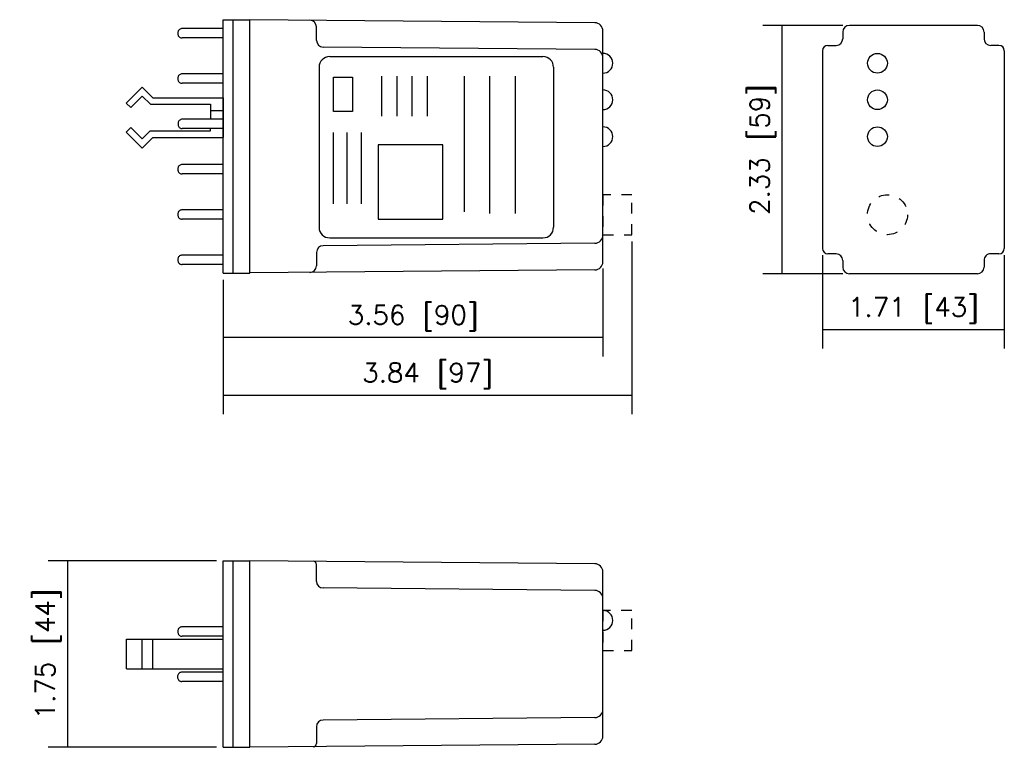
# Model space of a CAD drawing. Extents: x 3.77 to 13.01, y -1.3 to 5.52.
import ezdxf

# ---------------------------------------------------------------- set-up
doc = ezdxf.new("R2010")
doc.units = 0
doc.header["$MEASUREMENT"] = 0
doc.linetypes.add('DASHED', pattern=[0.375, 0.25, -0.125])
doc.layers.get('0').update_dxf_attribs({"linetype": 'CONTINUOUS'})
doc.layers.get('Defpoints').update_dxf_attribs({"linetype": 'CONTINUOUS'})
doc.layers.add('OUTLINE', color=7, linetype='CONTINUOUS')
doc.styles.get("Standard").update_dxf_attribs({"font": 'txt.shx'})
doc.dimstyles.get("Standard").update_dxf_attribs({"dimtxt": 0.18, "dimasz": 0.18, "dimexe": 0.18, "dimexo": 0.0625, "dimgap": 0.09, "dimtad": 0, "dimtih": 1, "dimtoh": 1, "dimdec": 4, "dimzin": 0, "dimdsep": 46, "dimtxsty": 'STANDARD', "dimcen": 0.09, "dimadec": 0, "dimazin": 0, "dimtfac": 1, "dimtdec": 4, "dimtofl": 0, "dimtmove": 0, "dimatfit": 3, "dimfxl": 1, "dimtolj": 1, "dimtzin": 0, "dimarcsym": 0})

# ---------------------------------------------------------------- blocks, each defined once
blk = doc.blocks.new('*D14')
at = {"color": 0, "lineweight": -2}
for p, q in [((9.2465, 3.1918), (9.2465, 2.365)), ((5.684, 3.0856), (5.684, 2.365)), ((5.684, 2.545), (9.2465, 2.545))]:
    blk.add_line(p, q, dxfattribs=at)
at = {"layer": 'Defpoints', "color": 0}
for p in [(9.2465, 3.2543), (5.684, 3.1481), (9.2465, 2.545)]:
    blk.add_point(p, dxfattribs=at)
at = {"color": 0, "insert": (7.4652, 2.725), "char_height": 0.18, "attachment_point": 5}
blk.add_mtext('\\A1;3.56 [90]', dxfattribs=at)
blk = doc.blocks.new('_None')
blk = doc.blocks.new('*D15')
at = {"color": 0, "lineweight": -2}
for p, q in [((9.519, 3.445), (9.519, 1.824)), ((5.684, 3.0856), (5.684, 1.824)), ((5.684, 2.004), (9.519, 2.004))]:
    blk.add_line(p, q, dxfattribs=at)
at = {"layer": 'Defpoints', "color": 0}
for p in [(9.519, 3.5075), (5.684, 3.1481), (9.519, 2.004)]:
    blk.add_point(p, dxfattribs=at)
at = {"color": 0, "insert": (7.6015, 2.184), "char_height": 0.18, "attachment_point": 5}
blk.add_mtext('\\A1;3.84 [97]', dxfattribs=at)
blk = doc.blocks.new('*D16')
at = {"color": 0, "lineweight": -2}
for p, q in [((11.3061, 3.3157), (11.3061, 2.439)), ((13.0121, 3.3157), (13.0121, 2.439)), ((11.3061, 2.619), (13.0121, 2.619))]:
    blk.add_line(p, q, dxfattribs=at)
at = {"layer": 'Defpoints', "color": 0}
for p in [(11.3061, 3.3782), (13.0121, 3.3782), (13.0121, 2.619)]:
    blk.add_point(p, dxfattribs=at)
at = {"color": 0, "insert": (12.1591, 2.799), "char_height": 0.18, "attachment_point": 5}
blk.add_mtext('\\A1;1.71 [43]', dxfattribs=at)
blk = doc.blocks.new('*D17')
at = {"color": 0, "lineweight": -2}
for p, q in [((11.4966, 5.4707), (10.7471, 5.4707)), ((10.9271, 3.1407), (10.9271, 5.4707)), ((11.4966, 3.1407), (10.7471, 3.1407))]:
    blk.add_line(p, q, dxfattribs=at)
at = {"layer": 'Defpoints', "color": 0}
for p in [(10.9271, 5.4707), (11.5591, 5.4707), (11.5591, 3.1407)]:
    blk.add_point(p, dxfattribs=at)
at = {"color": 0, "insert": (10.7471, 4.3057), "char_height": 0.18, "attachment_point": 5, "rotation": 90}
blk.add_mtext('\\A1;2.33 [59]', dxfattribs=at)
blk = doc.blocks.new('*D18')
at = {"color": 0, "lineweight": -2}
for p, q in [((5.6212, 0.45), (4.0426, 0.45)), ((4.2226, 0.45), (4.2226, -1.3)), ((5.6212, -1.3), (4.0426, -1.3))]:
    blk.add_line(p, q, dxfattribs=at)
at = {"layer": 'Defpoints', "color": 0}
for p in [(5.6837, 0.45), (4.2226, -1.3), (5.6837, -1.3)]:
    blk.add_point(p, dxfattribs=at)
at = {"color": 0, "insert": (4.0426, -0.425), "char_height": 0.18, "attachment_point": 5, "rotation": 90}
blk.add_mtext('\\A1;1.75 [44]', dxfattribs=at)

msp = doc.modelspace()

# ---------------------------------------------------------------- linework, layer by layer
for p, q in [((5.684, 3.1481), (5.684, 5.524)), ((5.684, 5.524), (5.934, 5.524)), ((5.7777, 3.1481), (5.7777, 5.524)), ((5.934, 3.1481), (5.934, 5.524)), ((5.934, 3.1485), (5.934, 5.5235)), ((9.1696, 5.4953), (5.934, 5.5235)), ((6.559, 5.33), (6.559, 5.4561)), ((9.2465, 5.1678), (9.2465, 5.4178)), ((9.1696, 5.2453), (6.6209, 5.2675)), ((6.6829, 5.1779), (8.6829, 5.1779)), ((9.2465, 3.5043), (9.2465, 5.1678)), ((6.5829, 5.0779), (6.5829, 3.5779)), ((7.1696, 4.993), (7.1696, 4.6191)), ((7.3138, 4.993), (7.3138, 4.6191)), ((7.4541, 4.993), (7.4541, 4.6191)), ((7.5983, 4.993), (7.5983, 4.6191)), ((7.9439, 4.993), (7.9439, 3.721)), ((8.1817, 4.993), (8.1817, 3.7057)), ((8.4238, 4.993), (8.4238, 3.7057)), ((8.7829, 5.0779), (8.7829, 3.5779)), ((4.924, 4.8922), (4.774, 4.7422)), ((4.924, 4.8073), (4.8164, 4.6997)), ((5.024, 4.7922), (4.924, 4.8922)), ((5.0007, 4.7306), (4.924, 4.8073)), ((4.8164, 4.6997), (4.774, 4.7422)), ((5.0007, 4.7306), (5.564, 4.7306)), ((5.024, 4.7906), (5.684, 4.7906)), ((5.564, 4.7306), (5.564, 4.5955)), ((5.684, 4.7906), (5.684, 4.4206)), ((5.684, 4.6681), (5.564, 4.6681)), ((4.8164, 4.5131), (4.774, 4.4706)), ((4.924, 4.3206), (4.774, 4.4706)), ((4.924, 4.4055), (4.8164, 4.5131)), ((4.9991, 4.4806), (4.924, 4.4055)), ((4.9991, 4.4806), (5.564, 4.4806)), ((5.564, 4.4806), (5.564, 4.5025)), ((6.7164, 4.4656), (6.7164, 3.7976)), ((6.845, 4.4656), (6.845, 3.7976)), ((6.9772, 4.4656), (6.9772, 3.7976)), ((5.024, 4.4206), (4.924, 4.3206)), ((5.024, 4.4206), (5.684, 4.4206)), ((9.1696, 3.4268), (6.6209, 3.4045)), ((6.6829, 3.4779), (8.6829, 3.4779)), ((9.2465, 3.2543), (9.2465, 3.5043)), ((6.559, 3.342), (6.559, 3.2159)), ((5.684, 3.1481), (5.934, 3.1481)), ((9.1696, 3.1768), (5.934, 3.1485)), ((5.6837, -1.3), (5.6837, 0.45)), ((5.6837, 0.45), (5.9337, 0.45)), ((5.7774, -1.3), (5.7774, 0.4512)), ((9.1693, 0.4217), (5.9337, 0.45)), ((5.9337, -1.3), (5.9337, 0.45)), ((6.5587, 0.2565), (6.5587, 0.414)), ((9.2462, 0.0942), (9.2462, 0.3442)), ((9.1693, 0.1717), (6.6212, 0.194)), ((9.2462, -0.9443), (9.2462, 0.0942)), ((4.7759, -0.287), (5.6837, -0.287)), ((4.7759, -0.5631), (4.7759, -0.287)), ((4.9239, -0.5631), (4.9239, -0.287)), ((5.0226, -0.5631), (5.0226, -0.287)), ((5.6837, -0.5631), (5.6837, -0.287)), ((4.7759, -0.5631), (5.6837, -0.5631)), ((9.2462, -1.1943), (9.2462, -0.9443)), ((6.5587, -1.1066), (6.5587, -1.2641)), ((9.1693, -1.0218), (6.6206, -1.0441)), ((9.1693, -1.2718), (5.9337, -1.3)), ((5.6837, -1.3), (5.9337, -1.3))]:
    msp.add_line(p, q)
at = {"color": 7, "linetype": 'Continuous'}
for p, q in [((5.2582, 5.4006), (5.2582, 5.3922)), ((5.682, 5.4403), (5.2976, 5.4403)), ((5.682, 5.3525), (5.298, 5.3525)), ((5.682, 5.0153), (5.2976, 5.0153)), ((5.2582, 4.9756), (5.2582, 4.9672)), ((5.682, 4.9275), (5.298, 4.9275)), ((5.2602, 4.5506), (5.2602, 4.5422)), ((5.684, 4.5903), (5.2996, 4.5903)), ((5.684, 4.5025), (5.3, 4.5025)), ((5.682, 4.1653), (5.2976, 4.1653)), ((5.2582, 4.1256), (5.2582, 4.1172)), ((5.682, 4.0775), (5.298, 4.0775)), ((5.2582, 3.7006), (5.2582, 3.6922)), ((5.682, 3.7403), (5.2976, 3.7403)), ((5.682, 3.6525), (5.298, 3.6525)), ((5.2582, 3.2756), (5.2582, 3.2672)), ((5.682, 3.3153), (5.2976, 3.3153)), ((5.682, 3.2275), (5.298, 3.2275)), ((5.6817, -0.1707), (5.2973, -0.1707)), ((5.2579, -0.2105), (5.2579, -0.2188)), ((5.6817, -0.2586), (5.2977, -0.2586)), ((5.2558, -0.6355), (5.2558, -0.6438)), ((5.6796, -0.5957), (5.2952, -0.5957)), ((5.6796, -0.6836), (5.2957, -0.6836))]:
    msp.add_line(p, q, dxfattribs=at)
for points in [[(5.2976, 5.4403), (5.2915, 5.4399), (5.2855, 5.4385), (5.2795, 5.4362), (5.2744, 5.4329), (5.2693, 5.4288), (5.2656, 5.4242), (5.2624, 5.4191), (5.2601, 5.4131), (5.2582, 5.407), (5.2582, 5.4006)], [(5.2582, 5.3922), (5.2587, 5.3862), (5.2601, 5.3802), (5.2624, 5.3742), (5.2656, 5.3691), (5.2698, 5.364), (5.2744, 5.3603), (5.2795, 5.3571), (5.2855, 5.3548), (5.2915, 5.3529), (5.298, 5.3525)], [(5.2976, 5.0153), (5.2915, 5.0149), (5.2855, 5.0135), (5.2795, 5.0112), (5.2744, 5.0079), (5.2693, 5.0038), (5.2656, 4.9992), (5.2624, 4.9941), (5.2601, 4.9881), (5.2582, 4.982), (5.2582, 4.9756)], [(5.2582, 4.9672), (5.2587, 4.9612), (5.2601, 4.9552), (5.2624, 4.9492), (5.2656, 4.9441), (5.2698, 4.939), (5.2744, 4.9353), (5.2795, 4.9321), (5.2855, 4.9298), (5.2915, 4.9279), (5.298, 4.9275)], [(5.2996, 4.5903), (5.2935, 4.5899), (5.2875, 4.5885), (5.2815, 4.5862), (5.2764, 4.5829), (5.2713, 4.5788), (5.2676, 4.5742), (5.2644, 4.5691), (5.2621, 4.5631), (5.2602, 4.557), (5.2602, 4.5506)], [(5.2602, 4.5422), (5.2607, 4.5362), (5.2621, 4.5302), (5.2644, 4.5242), (5.2676, 4.5191), (5.2718, 4.514), (5.2764, 4.5103), (5.2815, 4.5071), (5.2875, 4.5048), (5.2935, 4.5029), (5.3, 4.5025)], [(5.2976, 4.1653), (5.2915, 4.1649), (5.2855, 4.1635), (5.2795, 4.1612), (5.2744, 4.1579), (5.2693, 4.1538), (5.2656, 4.1492), (5.2624, 4.1441), (5.2601, 4.1381), (5.2582, 4.132), (5.2582, 4.1256)], [(5.2582, 4.1172), (5.2587, 4.1112), (5.2601, 4.1052), (5.2624, 4.0992), (5.2656, 4.0941), (5.2698, 4.089), (5.2744, 4.0853), (5.2795, 4.0821), (5.2855, 4.0798), (5.2915, 4.0779), (5.298, 4.0775)], [(5.2976, 3.7403), (5.2915, 3.7399), (5.2855, 3.7385), (5.2795, 3.7362), (5.2744, 3.7329), (5.2693, 3.7288), (5.2656, 3.7242), (5.2624, 3.7191), (5.2601, 3.7131), (5.2582, 3.707), (5.2582, 3.7006)], [(5.2582, 3.6922), (5.2587, 3.6862), (5.2601, 3.6802), (5.2624, 3.6742), (5.2656, 3.6691), (5.2698, 3.664), (5.2744, 3.6603), (5.2795, 3.6571), (5.2855, 3.6548), (5.2915, 3.6529), (5.298, 3.6525)], [(5.2976, 3.3153), (5.2915, 3.3149), (5.2855, 3.3135), (5.2795, 3.3112), (5.2744, 3.3079), (5.2693, 3.3038), (5.2656, 3.2992), (5.2624, 3.2941), (5.2601, 3.2881), (5.2582, 3.282), (5.2582, 3.2756)], [(5.2582, 3.2672), (5.2587, 3.2612), (5.2601, 3.2552), (5.2624, 3.2492), (5.2656, 3.2441), (5.2698, 3.239), (5.2744, 3.2353), (5.2795, 3.2321), (5.2855, 3.2298), (5.2915, 3.2279), (5.298, 3.2275)], [(5.2973, -0.1707), (5.2912, -0.1712), (5.2852, -0.1726), (5.2792, -0.1749), (5.2741, -0.1781), (5.269, -0.1823), (5.2653, -0.1869), (5.2621, -0.192), (5.2598, -0.198), (5.2579, -0.204), (5.2579, -0.2105)], [(5.2579, -0.2188), (5.2584, -0.2248), (5.2598, -0.2309), (5.2621, -0.2369), (5.2653, -0.242), (5.2695, -0.247), (5.2741, -0.2507), (5.2792, -0.254), (5.2852, -0.2563), (5.2912, -0.2581), (5.2977, -0.2586)], [(5.2952, -0.5957), (5.2892, -0.5962), (5.2831, -0.5976), (5.2771, -0.5999), (5.272, -0.6031), (5.2669, -0.6073), (5.2632, -0.6119), (5.26, -0.617), (5.2577, -0.623), (5.2558, -0.629), (5.2558, -0.6355)], [(5.2558, -0.6438), (5.2563, -0.6498), (5.2577, -0.6559), (5.26, -0.6619), (5.2632, -0.667), (5.2674, -0.672), (5.272, -0.6757), (5.2771, -0.679), (5.2831, -0.6813), (5.2892, -0.6831), (5.2957, -0.6836)]]:
    msp.add_lwpolyline(points, dxfattribs=at)
for points in [[(6.7175, 4.9852), (6.8968, 4.9852), (6.8968, 4.662), (6.7175, 4.662)], [(7.7444, 4.3509), (7.1383, 4.3509), (7.1383, 3.6536), (7.7444, 3.6536)]]:
    msp.add_lwpolyline(points, close=True)
at = {"color": 7, "linetype": 'DASHED', "ltscale": 0.4}
for points in [[(9.2465, 3.5075), (9.519, 3.5075), (9.519, 3.8825), (9.2465, 3.8825)], [(9.2462, -0.3915), (9.5187, -0.3915), (9.5187, -0.0165), (9.2462, -0.0165)]]:
    msp.add_lwpolyline(points, close=True, dxfattribs=at)
at = {"linetype": 'DASHED', "ltscale": 0.4}
msp.add_circle((11.9161, 3.695), 0.1875, dxfattribs=at)
for centre, radius, start, end in [((6.4965, 5.4561), 0.0625, 0, 89.5), ((9.169, 5.4178), 0.0775, 0, 89.5), ((6.6215, 5.33), 0.0625, 180, 269.5), ((6.6829, 5.0779), 0.1, 90, 180), ((8.6829, 5.0779), 0.1, 0, 90), ((9.169, 5.1678), 0.0775, 0, 89.5), ((9.2465, 5.115), 0.0925, 270, 90), ((9.2465, 4.7727), 0.0925, 270, 90), ((9.2465, 4.427), 0.0925, 270, 90), ((6.6829, 3.5779), 0.1, 180, 270), ((8.6829, 3.5779), 0.1, 270, 0), ((9.169, 3.5043), 0.0775, 270.5, 0), ((6.6215, 3.342), 0.0625, 90.5, 180), ((9.169, 3.2543), 0.0775, 270.5, 0), ((6.4965, 3.2159), 0.0625, 270.5, 0), ((6.5274, 0.414), 0.0312, 0, 89.55), ((9.1687, 0.3442), 0.0775, 0, 89.5), ((6.6212, 0.2565), 0.0625, 180, 269.5), ((9.1687, 0.0942), 0.0775, 0, 89.5), ((9.2462, -0.11), 0.0925, 270, 90), ((9.1687, -0.9443), 0.0775, 270.5, 0), ((6.6212, -1.1066), 0.0625, 90.5, 180), ((9.1687, -1.1943), 0.0775, 270.5, 0), ((6.5274, -1.2641), 0.0312, 270.45, 0)]:
    msp.add_arc(centre, radius, start, end)
at = {"layer": 'OUTLINE', "color": 0}
for p, q in [((12.7591, 5.4707), (11.5591, 5.4707)), ((11.4966, 5.4082), (11.4966, 5.3457)), ((12.8216, 5.4082), (12.8216, 5.3457)), ((11.3561, 5.2832), (11.4341, 5.2832)), ((12.9621, 5.2832), (12.8841, 5.2832)), ((11.3061, 5.2332), (11.3061, 3.3782)), ((13.0121, 5.2332), (13.0121, 3.3782)), ((11.4341, 3.3282), (11.3561, 3.3282)), ((12.9621, 3.3282), (12.8841, 3.3282)), ((11.4966, 3.2657), (11.4966, 3.2032)), ((12.8216, 3.2657), (12.8216, 3.2032)), ((12.7591, 3.1407), (11.5591, 3.1407))]:
    msp.add_line(p, q, dxfattribs=at)
for centre in [(11.8221, 5.115), (11.8221, 4.7727), (11.8221, 4.427)]:
    msp.add_circle(centre, 0.0925, dxfattribs=at)
for centre, radius, start, end in [((11.5591, 5.4082), 0.0625, 90, 180), ((12.7591, 5.4082), 0.0625, 0, 90), ((11.3561, 5.2332), 0.05, 90, 180), ((11.4341, 5.3457), 0.0625, 270, 0), ((12.8841, 5.3457), 0.0625, 180, 270), ((12.9621, 5.2332), 0.05, 0, 90), ((11.3561, 3.3782), 0.05, 180, 270), ((11.4341, 3.2657), 0.0625, 0, 90), ((12.8841, 3.2657), 0.0625, 89.93218, 180), ((12.9621, 3.3782), 0.05, 270, 0), ((11.5591, 3.2032), 0.0625, 180, 270), ((12.7591, 3.2032), 0.0625, 270, 0)]:
    msp.add_arc(centre, radius, start, end, dxfattribs=at)

# ---------------------------------------------------------------- dimensions: what is measured, and where the dimension line sits
for base, p1, p2, picture, middle in [((10.9271, 5.4707), (11.5591, 3.1407), (11.5591, 5.4707), '*D17', (10.7471, 4.3057)), ((4.2226, -1.3), (5.6837, 0.45), (5.6837, -1.3), '*D18', (4.0426, -0.425))]:
    dim = msp.add_linear_dim(base=base, p1=p1, p2=p2, angle=90, dimstyle='STANDARD', override={"dimtad": 1, "dimtih": 0, "dimtoh": 0, "dimdec": 2, "dimblk1": 'None', "dimblk2": 'None', "dimsah": 1, "dimtmove": 2})
    dim.commit()
    dim.dimension.update_dxf_attribs({"geometry": picture, "text_midpoint": middle})
for base, p1, p2, picture, middle in [((9.51901, 2.00398), (5.68397, 3.14808), (9.51901, 3.50753), '*D15', (7.60149, 2.18398)), ((13.0121, 2.619), (11.3061, 3.3782), (13.0121, 3.3782), '*D16', (12.1591, 2.799)), ((9.2465, 2.545), (5.684, 3.1481), (9.2465, 3.2543), '*D14', (7.4652, 2.725))]:
    dim = msp.add_linear_dim(base=base, p1=p1, p2=p2, dimstyle='STANDARD', override={"dimtad": 1, "dimtih": 0, "dimtoh": 0, "dimdec": 2, "dimblk1": 'None', "dimblk2": 'None', "dimsah": 1, "dimtmove": 2})
    dim.commit()
    dim.dimension.update_dxf_attribs({"geometry": picture, "text_midpoint": middle})

doc.saveas('drawing.dxf')
